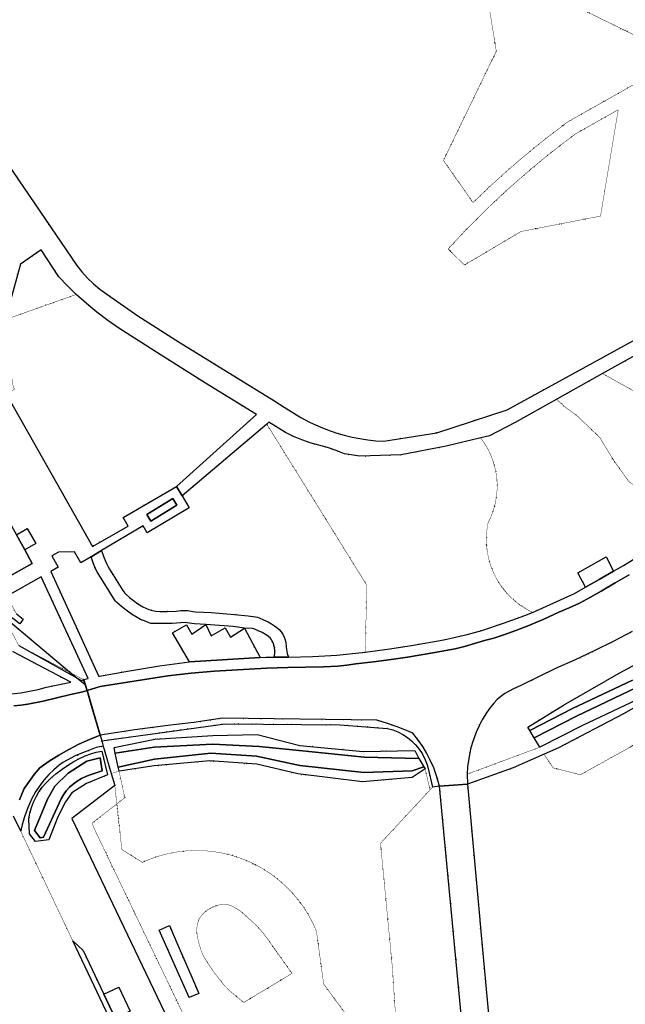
# Model space of a CAD drawing. Header units: millimetres. Extents: x 0 to 1134213, y -536989 to 313336.
# Tile 60 of 86: x 544705 to 619881, y -261346 to -139194. Entities that reach past the tile are written whole.
import ezdxf

# ---------------------------------------------------------------- set-up
doc = ezdxf.new("R2010")
doc.units = ezdxf.units.MM
doc.linetypes.add('DOT', pattern=[6.35, 0, -6.35])
for name, color, linetype in [('ondersteunendwaterdeel_oever_slootkant', 7, 'Continuous'), ('panden', 7, 'Continuous'), ('scheiding_muur', 7, 'Continuous'), ('terreindeelbegroeid', 7, 'DOT'), ('waterdeel', 4, 'Continuous'), ('wegdeel_opstelplaats', 7, 'Continuous'), ('wegdeel_parkeervlak', 7, 'Continuous'), ('wegdeel_rijbaan', 7, 'Continuous'), ('wegdeel_voetpad', 7, 'Continuous')]:
    doc.layers.add(name, color=color, linetype=linetype)
for name, color, linetype, true_color in [('plustopo_luifel', 7, 'Continuous', 0x8a193f), ('scheiding_doorgang', 7, 'Continuous', 0x8a193f), ('scheiding_hek', 7, 'Continuous', 0x8a193f)]:
    doc.layers.add(name, color=color, linetype=linetype, true_color=true_color)

msp = doc.modelspace()

# ---------------------------------------------------------------- linework, layer by layer
at = {"layer": 'ondersteunendwaterdeel_oever_slootkant'}
for points in [[(620783.7, -221150.6, 0), (613313.7, -224664.6, 0), (608032.7, -227361.6, 0), (607759.7, -226966.6, 0), (612200.7, -224222.6, 0), (619130.7, -220251.6, 0), (623513.7, -217922.6, 0)], [(622023.7, -223241.6, 0), (614552.7, -226755.6, 0), (609271.7, -229452.6, 0), (608556.7, -228281.6, 0), (613837.7, -225584.6, 0), (621286.7, -222033.6, 0)]]:
    msp.add_polyline3d(points, dxfattribs=at)
for points in [[(594239.7, -230850.6, 0), (587468.7, -230669.6, 0), (579390.7, -229867.6, 0), (574437.7, -229351.6, 0), (568686.7, -229071.6, 0), (561395.7, -229447.6, 0), (556560.7, -230180.6, 0), (556415.7, -229502.6, 0), (561487.7, -228466.6, 0), (568700.7, -228006.6, 0), (574192.7, -227878.6, 0), (579489.7, -229221.6, 0), (587353.7, -229993.6, 0), (593756.7, -229873.6, 0)], [(555593.7, -232873.6, 0), (553004.7, -233956.6, 0), (551191.7, -235101.6, 0), (550403.7, -236240.6, 0), (549436.7, -238077.6, 0), (548325.7, -240926.6, 0), (546668.7, -241139.6, 0), (545904.7, -240195.6, 0), (545836.7, -238346.6, 0), (545971.7, -237639.6, 0), (546166.7, -236947.6, 0), (546420.7, -236274.6, 0), (546730.7, -235625.6, 0), (547095.7, -235005.6, 0), (547511.7, -234418.6, 0), (547975.7, -233869.6, 0), (548485.7, -233361.6, 0), (549207.7, -232739.6, 0), (549963.7, -232160.6, 0), (550751.7, -231625.6, 0), (551429.7, -231218.6, 0), (552128.7, -230847.6, 0), (552845.7, -230512.6, 0), (553518.7, -230259.6, 0), (554212.7, -230074.6, 0), (554921.7, -229958.6, 0)], [(554712.7, -230769.6, 0), (553028.7, -231173.6, 0), (550703.7, -232679.6, 0), (549082.7, -234289.6, 0), (548150.7, -235891.6, 0), (546542.7, -239762.6, 0), (547251.7, -240674.6, 0), (547676.7, -240624.6, 0), (549834.7, -235869.6, 0), (550138.7, -235349.6, 0), (550494.7, -234864.6, 0), (550898.7, -234418.6, 0), (551347.7, -234016.6, 0), (551834.7, -233663.6, 0), (552394.7, -233336.6, 0), (552980.7, -233060.6, 0), (553589.7, -232837.6, 0), (554963.7, -232394.6, 0)], [(594869.7, -231879.6, 0), (595031.7, -232122.6, 0), (593419.7, -233200.6, 0), (587273.7, -233741.6, 0), (579242.7, -232769.6, 0), (574160.7, -231561.6, 0), (568291.7, -231157.6, 0), (561394.7, -231764.6, 0), (557042.7, -232436.6, 0), (556933.7, -231928.6, 0), (561425.7, -230934.6, 0), (568437.7, -230191.6, 0), (574081.7, -230579.6, 0), (579468.7, -231734.6, 0), (587427.7, -232579.6, 0), (593408.7, -232397.6, 0)]]:
    msp.add_polyline3d(points, close=True, dxfattribs=at)
at = {"layer": 'panden'}
for points in [[(544289.7, -203096.6, 0), (545323.7, -204947.6, 0), (546274.7, -206652.6, 0), (539968.7, -210173.6, 0), (537671.7, -211455.6, 0), (528382.7, -194808.6, 0), (528602.7, -194685.6, 0), (536985.7, -190006.6, 0)], [(564231.7, -199414.6, 0), (560994.7, -201404.6, 0), (560496.7, -200595.6, 0), (563733.7, -198604.6, 0)]]:
    msp.add_polyline3d(points, close=True, dxfattribs=at)
at = {"layer": 'plustopo_luifel'}
msp.add_polyline3d([(544289.7, -203096.6, 0), (545651.7, -202322.6, 0), (546693.7, -204168.6, 0), (545323.7, -204947.6, 0)], dxfattribs=at)
at = {"layer": 'scheiding_doorgang'}
for p, q in [((552821.7, -221677.6), (553067.7, -222406.6)), ((553067.7, -222406.6), (554679.7, -227944.6)), ((554679.7, -227944.6), (554887.7, -228662.6)), ((554887.7, -228662.6), (555079.7, -229321.6)), ((555079.7, -229321.6), (555198.7, -229730.6)), ((600271.7, -234040.6), (596814.7, -234284.6))]:
    msp.add_line(p, q, dxfattribs=at)
at = {"layer": 'scheiding_hek'}
for p, q in [((551153.7, -220285.6), (552821.7, -221677.6)), ((555198.7, -229730.6), (556073.7, -232709.6)), ((556073.7, -232709.6), (556509.7, -234194.6)), ((596814.7, -234284.6), (595955.7, -234409.6))]:
    msp.add_line(p, q, dxfattribs=at)
for points in [[(542525.7, -212585.6, 0), (543071.7, -213541.6, 0), (551153.7, -220285.6, 0)], [(625501.7, -221982.6, 0), (619658.7, -225307.6, 0), (611573.7, -229546.6, 0), (609800.7, -230321.6, 0)], [(554887.7, -228662.6, 0), (570213.7, -226535.6, 0), (584441.7, -226675.6, 0), (590359.7, -227124.6, 0), (591016.7, -227306.6, 0), (591651.7, -227553.6, 0), (592257.7, -227865.6, 0), (592829.7, -228237.6, 0), (593359.7, -228665.6, 0), (593843.7, -229146.6, 0), (594275.7, -229673.6, 0), (594651.7, -230242.6, 0), (595034.7, -230997.6, 0), (595272.7, -231646.6, 0), (595392.7, -232084.6, 0), (595955.7, -234409.6, 0)], [(609800.7, -230321.6, 0), (605971.7, -231994.6, 0), (600271.7, -234040.6, 0)], [(556509.7, -234194.6, 0), (551197.7, -238274.6, 0), (579231.7, -296899.6, 0)]]:
    msp.add_polyline3d(points, dxfattribs=at)
at = {"layer": 'scheiding_muur'}
msp.add_polyline3d([(564348.7, -254015.6, 0), (565937.7, -257690.6, 0), (566938.7, -260003.6, 0), (565724.7, -260521.6, 0), (562031.7, -252165.6, 0), (563291.7, -251572.6, 0)], close=True, dxfattribs=at)
at = {"layer": 'terreindeelbegroeid'}
for points in [[(625326.7, -144764.6, 0), (612752.7, -151861.6, 0), (610780.7, -153347.6, 0), (608840.7, -154875.6, 0), (606979.7, -156414.6, 0), (605152.7, -157993.6, 0), (603041.7, -159908.6, 0), (600978.7, -161876.6, 0), (597307.7, -156660.6, 0), (603866.7, -143100.6, 0), (601899.7, -131026.6, 0), (608651.7, -129595.6, 0), (613115.7, -137241.6, 0), (624151.7, -142641.6, 0)], [(608651.7, -129595.6, 0), (601899.7, -131026.6, 0), (603866.7, -143100.6, 0), (597307.7, -156660.6, 0), (600978.7, -161876.6, 0), (603041.7, -159908.6, 0), (605152.7, -157993.6, 0), (606979.7, -156414.6, 0), (608840.7, -154875.6, 0), (610780.7, -153347.6, 0), (612752.7, -151861.6, 0), (625326.7, -144764.6, 0), (624151.7, -142641.6, 0), (613115.7, -137241.6, 0)], [(597884.7, -167635.6, 0), (599909.7, -165472.6, 0), (601992.7, -163364.6, 0), (603412.7, -161991.6, 0), (604857.7, -160643.6, 0), (606326.7, -159322.6, 0), (608124.7, -157768.6, 0), (609955.7, -156254.6, 0), (611819.7, -154780.6, 0), (613714.7, -153346.6, 0), (619004.7, -150362.6, 0), (616803.7, -163558.6, 0), (606929.7, -165472.6, 0), (599912.7, -169629.6, 0)], [(616803.7, -163558.6, 0), (619004.7, -150362.6, 0), (613714.7, -153346.6, 0), (611819.7, -154780.6, 0), (609955.7, -156254.6, 0), (608124.7, -157768.6, 0), (606326.7, -159322.6, 0), (604857.7, -160643.6, 0), (603412.7, -161991.6, 0), (601992.7, -163364.6, 0), (599909.7, -165472.6, 0), (597884.7, -167635.6, 0), (599912.7, -169629.6, 0), (606929.7, -165472.6, 0)], [(551728.7, -173277.6, 0), (542913.7, -176410.6, 0), (544804.7, -169535.6, 0), (547351.7, -167741.6, 0), (549573.7, -171102.6, 0), (550630.7, -172210.6, 0)], [(564170.7, -197090.6, 0), (557540.7, -200945.6, 0), (558176.7, -202030.6, 0), (553742.7, -204535.6, 0), (543041.7, -185626.6, 0), (544074.7, -185038.6, 0), (543925.7, -184773.6, 0), (543816.7, -184229.6, 0), (543674.7, -183255.6, 0), (542913.7, -176410.6, 0), (551728.7, -173277.6, 0), (552987.7, -174409.6, 0), (554292.7, -175488.6, 0), (555640.7, -176512.6, 0), (557030.7, -177479.6, 0), (561831.7, -180514.6, 0), (567750.7, -184298.6, 0), (574090.7, -188178.6, 0)], [(651828.7, -174097.6, 0), (651005.7, -175704.6, 0), (647955.7, -180931.6, 0), (649393.7, -183076.6, 0), (647503.7, -185685.6, 0), (644513.7, -188533.6, 0), (641271.7, -191408.6, 0), (637398.7, -194447.6, 0), (617061.7, -183098.6, 0), (629427.7, -176207.6, 0), (630212.7, -175794.6, 0), (631020.7, -175429.6, 0), (631849.7, -175113.6, 0), (632695.7, -174848.6, 0), (634195.7, -174465.6, 0), (635711.7, -174152.6, 0), (637240.7, -173908.6, 0), (638778.7, -173735.6, 0), (640323.7, -173633.6, 0), (641870.7, -173601.6, 0), (643418.7, -173641.6, 0)], [(637398.7, -194447.6, 0), (635271.7, -196116.6, 0), (630982.7, -199420.6, 0), (628265.7, -201363.6, 0), (627994.7, -201549.6, 0), (625703.7, -199789.6, 0), (624389.7, -199035.6, 0), (621913.7, -197673.6, 0), (620304.7, -196472.6, 0), (618460.7, -193906.6, 0), (616717.7, -191041.6, 0), (613944.7, -188377.6, 0), (612217.7, -187100.6, 0), (611364.7, -186272.6, 0), (617061.7, -183098.6, 0)], [(601925.7, -191077.6, 0), (602422.7, -191779.6, 0), (602855.7, -192522.6, 0), (603221.7, -193300.6, 0), (603518.7, -194108.6, 0), (603741.7, -194938.6, 0), (603891.7, -195785.6, 0), (603966.7, -196642.6, 0), (603965.7, -197502.6, 0), (603888.7, -198359.6, 0), (603736.7, -199205.6, 0), (603510.7, -200035.6, 0), (603211.7, -200842.6, 0), (602843.7, -201619.6, 0), (602699.7, -202498.6, 0), (602633.7, -203386.6, 0), (602647.7, -204276.6, 0), (602740.7, -205162.6, 0), (602911.7, -206036.6, 0), (603160.7, -206891.6, 0), (603483.7, -207721.6, 0), (603879.7, -208519.6, 0), (604344.7, -209278.6, 0), (604875.7, -209993.6, 0), (605467.7, -210658.6, 0), (606116.7, -211268.6, 0), (606817.7, -211817.6, 0), (607564.7, -212302.6, 0), (608351.7, -212719.6, 0), (607418.7, -213103.6, 0), (604746.7, -214070.6, 0), (602056.7, -214986.6, 0), (600242.7, -215457.6, 0), (597334.7, -216145.6, 0), (593597.7, -216790.6, 0), (590646.7, -217253.6, 0), (587594.7, -217644.6, 0), (587797.7, -209361.6, 0), (575372.7, -189361.6, 0), (575645.7, -189130.6, 0), (577705.7, -190390.6, 0), (578689.7, -190898.6, 0), (579707.7, -191335.6, 0), (580753.7, -191700.6, 0), (582907.7, -192282.6, 0), (583976.7, -192630.6, 0), (585025.7, -193034.6, 0), (586932.7, -193359.6, 0), (592041.7, -193174.6, 0), (597634.7, -192116.6, 0)], [(587594.7, -217644.6, 0), (584089.7, -218047.6, 0), (581076.7, -218203.6, 0), (578060.7, -218281.6, 0), (577919.7, -217808.6, 0), (577828.7, -217333.6, 0), (577733.7, -216491.6, 0), (577662.7, -216133.6, 0), (577547.7, -215778.6, 0), (577384.7, -215443.6, 0), (577167.7, -215125.6, 0), (576908.7, -214840.6, 0), (576639.7, -214604.6, 0), (576352.7, -214390.6, 0), (575949.7, -214137.6, 0), (575532.7, -213908.6, 0), (574982.7, -213644.6, 0), (574423.7, -213401.6, 0), (574206.7, -213325.6, 0), (573983.7, -213272.6, 0), (573057.7, -213135.6, 0), (571352.7, -212965.6, 0), (568527.7, -212743.6, 0), (566541.7, -212651.6, 0), (566194.7, -212616.6, 0), (565566.7, -212508.6, 0), (565279.7, -212485.6, 0), (564691.7, -212507.6, 0), (564143.7, -212556.6, 0), (563011.7, -212599.6, 0), (562087.7, -212599.6, 0), (561543.7, -212565.6, 0), (561036.7, -212452.6, 0), (560733.7, -212359.6, 0), (560346.7, -212207.6, 0), (559977.7, -212016.6, 0), (559388.7, -211649.6, 0), (558823.7, -211245.6, 0), (558338.7, -210861.6, 0), (557870.7, -210458.6, 0), (557738.7, -210324.6, 0), (557510.7, -209999.6, 0), (555844.7, -207346.6, 0), (555651.7, -207009.6, 0), (555486.7, -206657.6, 0), (555170.7, -205872.6, 0), (554876.7, -205029.6, 0), (560036.7, -201991.6, 0), (560528.7, -202858.6, 0), (565740.7, -199742.6, 0), (564869.7, -198271.6, 0), (575372.7, -189361.6, 0), (587797.7, -209361.6, 0)], [(553564.7, -205824.6, 0), (553841.7, -206595.6, 0), (554134.7, -207319.6, 0), (554308.7, -207687.6, 0), (554510.7, -208041.6, 0), (556329.7, -210939.6, 0), (556613.7, -211343.6, 0), (556777.7, -211509.6, 0), (557346.7, -211999.6, 0), (557936.7, -212464.6, 0), (558589.7, -212930.6, 0), (559270.7, -213354.6, 0), (559714.7, -213586.6, 0), (560179.7, -213773.6, 0), (560567.7, -213950.6, 0), (560965.7, -214104.6, 0), (561273.7, -214108.6, 0), (561581.7, -214084.6, 0), (562459.7, -214105.6, 0), (563630.7, -214084.6, 0), (564160.7, -214057.6, 0), (564688.7, -214010.6, 0), (565225.7, -213991.6, 0), (565493.7, -214012.6, 0), (566082.7, -214113.6, 0), (566409.7, -214146.6, 0), (567816.7, -214206.6, 0), (571206.7, -214458.6, 0), (572603.7, -214666.6, 0), (573604.7, -214738.6, 0), (573975.7, -214848.6, 0), (574819.7, -215237.6, 0), (575433.7, -215600.6, 0), (575784.7, -215891.6, 0), (575912.7, -216037.6, 0), (576021.7, -216198.6, 0), (576132.7, -216413.6, 0), (576221.7, -216638.6, 0), (576322.7, -217064.6, 0), (576356.7, -217436.6, 0), (576369.7, -217809.6, 0), (576283.7, -218291.6, 0), (575277.7, -218285.6, 0), (574547.7, -218328.6, 0), (572601.7, -214676.6, 0), (570852.7, -215809.6, 0), (570202.7, -214645.6, 0), (568456.7, -215619.6, 0), (567814.7, -214216.6, 0), (566059.7, -215430.6, 0), (565410.7, -214265.6, 0), (563663.7, -215240.6, 0), (565781.7, -218843.6, 0), (562044.7, -219369.6, 0), (558318.7, -219971.6, 0), (554605.7, -220649.6, 0), (554530.7, -220663.6, 0), (548552.7, -207644.6, 0), (549497.7, -207107.6, 0), (548688.7, -205720.6, 0), (549525.7, -205245.6, 0), (551512.7, -205204.6, 0), (552312.7, -206583.6, 0)], [(552610.7, -221051.6, 0), (551153.7, -220285.6, 0), (543071.7, -213541.6, 0), (542525.7, -212585.6, 0), (542860.7, -212398.6, 0), (543161.7, -212944.6, 0), (544708.7, -214131.6, 0), (545137.7, -213557.6, 0), (544317.7, -212909.6, 0), (543199.7, -210880.6, 0), (543100.7, -210703.6, 0), (547389.7, -208306.6, 0), (553216.7, -220932.6, 0)], [(537415.7, -221976.6, 0), (534366.7, -215842.6, 0), (540563.7, -212347.6, 0), (543362.7, -217318.6, 0), (543875.7, -217614.6, 0), (551050.7, -221385.6, 0), (548050.7, -222001.6, 0), (546988.7, -222282.6, 0), (545913.7, -222510.6, 0), (544828.7, -222685.6, 0), (543648.7, -222813.6, 0), (542464.7, -222878.6, 0), (541277.7, -222879.6, 0), (540092.7, -222816.6, 0), (539178.7, -222609.6, 0), (538284.7, -222328.6, 0)], [(551153.7, -220285.6, 0), (544596.7, -216838.6, 0), (544580.7, -216830.6, 0), (542394.7, -212658.6, 0), (542525.7, -212585.6, 0), (543071.7, -213541.6, 0)], [(625991.7, -222537.6, 0), (626561.7, -223181.6, 0), (627110.7, -224157.6, 0), (626579.7, -224399.6, 0), (626897.7, -224914.6, 0), (626853.7, -224938.6, 0), (627273.7, -225680.6, 0), (614297.7, -232869.6, 0), (610923.7, -232013.6, 0), (609800.7, -230321.6, 0), (611573.7, -229546.6, 0), (619658.7, -225307.6, 0), (625501.7, -221982.6, 0)], [(596814.7, -234284.6, 0), (595955.7, -234409.6, 0), (595392.7, -232084.6, 0), (595272.7, -231646.6, 0), (595034.7, -230997.6, 0), (594651.7, -230242.6, 0), (594275.7, -229673.6, 0), (593843.7, -229146.6, 0), (593359.7, -228665.6, 0), (592829.7, -228237.6, 0), (592257.7, -227865.6, 0), (591651.7, -227553.6, 0), (591016.7, -227306.6, 0), (590359.7, -227124.6, 0), (584441.7, -226675.6, 0), (570213.7, -226535.6, 0), (554887.7, -228662.6, 0), (554683.7, -227943.6, 0), (559001.7, -227298.6, 0), (563081.7, -226767.6, 0), (566314.7, -226377.6, 0), (569879.7, -225856.6, 0), (589028.7, -226076.6, 0), (590374.7, -226494.6, 0), (591702.7, -226964.6, 0), (593010.7, -227486.6, 0), (593518.7, -227705.6, 0), (594226.7, -228621.6, 0), (594736.7, -229374.6, 0), (595202.7, -230154.6, 0), (595625.7, -230959.6, 0), (596094.7, -232022.6, 0), (596449.7, -232996.6, 0)], [(595955.7, -234409.6, 0), (595644.7, -234744.6, 0), (595031.7, -232122.6, 0), (594869.7, -231879.6, 0), (594239.7, -230850.6, 0), (593756.7, -229873.6, 0), (587353.7, -229993.6, 0), (579489.7, -229221.6, 0), (574192.7, -227878.6, 0), (568700.7, -228006.6, 0), (561487.7, -228466.6, 0), (556415.7, -229502.6, 0), (556560.7, -230180.6, 0), (556933.7, -231928.6, 0), (557042.7, -232436.6, 0), (556073.7, -232709.6, 0), (555079.7, -229321.6, 0), (554887.7, -228662.6, 0), (570213.7, -226535.6, 0), (584441.7, -226675.6, 0), (590359.7, -227124.6, 0), (591016.7, -227306.6, 0), (591651.7, -227553.6, 0), (592257.7, -227865.6, 0), (592829.7, -228237.6, 0), (593359.7, -228665.6, 0), (593843.7, -229146.6, 0), (594275.7, -229673.6, 0), (594651.7, -230242.6, 0), (595034.7, -230997.6, 0), (595272.7, -231646.6, 0), (595392.7, -232084.6, 0)], [(555593.7, -232873.6, 0), (554921.7, -229958.6, 0), (554212.7, -230074.6, 0), (553518.7, -230259.6, 0), (552845.7, -230512.6, 0), (552128.7, -230847.6, 0), (551429.7, -231218.6, 0), (550751.7, -231625.6, 0), (549963.7, -232160.6, 0), (549207.7, -232739.6, 0), (548485.7, -233361.6, 0), (547975.7, -233869.6, 0), (547511.7, -234418.6, 0), (547095.7, -235005.6, 0), (546730.7, -235625.6, 0), (546420.7, -236274.6, 0), (546166.7, -236947.6, 0), (545971.7, -237639.6, 0), (545836.7, -238346.6, 0), (545904.7, -240195.6, 0), (546668.7, -241139.6, 0), (548325.7, -240926.6, 0), (549436.7, -238077.6, 0), (550403.7, -236240.6, 0), (551191.7, -235101.6, 0), (553004.7, -233956.6, 0)], [(556761.7, -236487.6, 0), (556509.7, -234194.6, 0), (556073.7, -232709.6, 0), (557042.7, -232436.6, 0), (557748.7, -235723.6, 0)], [(556761.7, -236487.6, 0), (553700.7, -238856.6, 0), (553883.7, -239404.6, 0), (572057.7, -277261.6, 0), (581974.7, -298931.6, 0), (579232.7, -296899.6, 0), (551197.7, -238274.6, 0), (556509.7, -234194.6, 0)], [(570153.7, -248925.6, 0), (570592.7, -249000.6, 0), (571013.7, -249144.6, 0), (571551.7, -249418.6, 0), (572053.7, -249753.6, 0), (572585.7, -250192.6, 0), (573924.7, -251425.6, 0), (574449.7, -251962.6, 0), (574938.7, -252532.6, 0), (575551.7, -253339.6, 0), (576125.7, -254174.6, 0), (578510.7, -257506.6, 0), (572521.7, -261124.6, 0), (570985.7, -259854.6, 0), (570476.7, -259400.6, 0), (570224.7, -259149.6, 0), (569139.7, -257783.6, 0), (568621.7, -257090.6, 0), (567964.7, -256092.6, 0), (567674.7, -255624.6, 0), (567430.7, -255174.6, 0), (567238.7, -254699.6, 0), (566980.7, -253867.6, 0), (566777.7, -253019.6, 0), (566708.7, -252563.6, 0), (566691.7, -252103.6, 0), (566724.7, -251643.6, 0), (566796.7, -251277.6, 0), (566918.7, -250924.6, 0), (567088.7, -250591.6, 0), (567273.7, -250320.6, 0), (567489.7, -250072.6, 0), (567732.7, -249851.6, 0), (568056.7, -249616.6, 0), (568400.7, -249412.6, 0), (568763.7, -249243.6, 0), (569206.7, -249083.6, 0), (569660.7, -248959.6, 0), (569905.7, -248923.6, 0)], [(570153.7, -248925.6, 0), (569905.7, -248923.6, 0), (569660.7, -248959.6, 0), (569206.7, -249083.6, 0), (568763.7, -249243.6, 0), (568400.7, -249412.6, 0), (568056.7, -249616.6, 0), (567732.7, -249851.6, 0), (567489.7, -250072.6, 0), (567273.7, -250320.6, 0), (567088.7, -250591.6, 0), (566918.7, -250924.6, 0), (566796.7, -251277.6, 0), (566724.7, -251643.6, 0), (566691.7, -252103.6, 0), (566708.7, -252563.6, 0), (566777.7, -253019.6, 0), (566980.7, -253867.6, 0), (567238.7, -254699.6, 0), (567430.7, -255174.6, 0), (567674.7, -255624.6, 0), (567964.7, -256092.6, 0), (568621.7, -257090.6, 0), (569139.7, -257783.6, 0), (570224.7, -259149.6, 0), (570476.7, -259400.6, 0), (570985.7, -259854.6, 0), (572521.7, -261124.6, 0), (578510.7, -257506.6, 0), (576125.7, -254174.6, 0), (575551.7, -253339.6, 0), (574938.7, -252532.6, 0), (574449.7, -251962.6, 0), (573924.7, -251425.6, 0), (572585.7, -250192.6, 0), (572053.7, -249753.6, 0), (571551.7, -249418.6, 0), (571013.7, -249144.6, 0), (570592.7, -249000.6, 0)], [(564348.7, -254015.6, 0), (563291.7, -251572.6, 0), (562031.7, -252165.6, 0), (565724.7, -260521.6, 0), (566938.7, -260003.6, 0), (565937.7, -257690.6, 0)]]:
    msp.add_polyline3d(points, close=True, dxfattribs=at)
for points in [[(627946.7, -175162.6, 0), (605217.7, -187582.6, 0), (596492.7, -190447.6, 0), (589903.7, -191494.6, 0), (588904.7, -191421.6, 0), (587908.7, -191310.6, 0), (586917.7, -191162.6, 0), (585954.7, -190983.6, 0), (585001.7, -190757.6, 0), (584060.7, -190485.6, 0), (582907.7, -190092.6, 0), (581779.7, -189634.6, 0), (580678.7, -189113.6, 0), (579609.7, -188530.6, 0), (577532.7, -187243.6, 0), (576247.7, -186450.6, 0), (564499.7, -179194.6, 0), (559390.7, -175951.6, 0), (555508.7, -173265.6, 0), (554654.7, -172643.6, 0), (553864.7, -171978.6, 0), (553122.7, -171258.6, 0), (552433.7, -170489.6, 0), (551798.7, -169674.6, 0), (541260.7, -154273.6, 0)], [(622592.7, -205096.6, 0), (619649.7, -206902.6, 0), (618415.7, -207616.6, 0), (617483.7, -205844.6, 0), (614006.7, -207826.6, 0), (614938.7, -209597.6, 0), (613563.7, -210369.6, 0), (611840.7, -211185.6, 0), (610103.7, -211968.6, 0), (608351.7, -212719.6, 0), (607564.7, -212302.6, 0), (606817.7, -211817.6, 0), (606116.7, -211268.6, 0), (605467.7, -210658.6, 0), (604875.7, -209993.6, 0), (604344.7, -209278.6, 0), (603879.7, -208519.6, 0), (603483.7, -207721.6, 0), (603160.7, -206891.6, 0), (602911.7, -206036.6, 0), (602740.7, -205162.6, 0), (602647.7, -204276.6, 0), (602633.7, -203386.6, 0), (602699.7, -202498.6, 0), (602843.7, -201619.6, 0), (603211.7, -200842.6, 0), (603510.7, -200035.6, 0), (603736.7, -199205.6, 0), (603888.7, -198359.6, 0), (603965.7, -197502.6, 0), (603966.7, -196642.6, 0), (603891.7, -195785.6, 0), (603741.7, -194938.6, 0), (603518.7, -194108.6, 0), (603221.7, -193300.6, 0), (602855.7, -192522.6, 0), (602422.7, -191779.6, 0), (601925.7, -191077.6, 0), (603037.7, -190808.6, 0), (606187.7, -189157.6, 0), (611364.7, -186272.6, 0), (612217.7, -187100.6, 0), (613944.7, -188377.6, 0), (616717.7, -191041.6, 0), (618460.7, -193906.6, 0), (620304.7, -196472.6, 0)], [(623513.7, -217922.6, 0), (619130.7, -220251.6, 0), (612200.7, -224222.6, 0), (607759.7, -226966.6, 0), (608032.7, -227361.6, 0), (608556.7, -228281.6, 0), (609271.7, -229452.6, 0), (600256.7, -232788.6, 0), (600309.7, -231901.6, 0), (600445.7, -230834.6, 0), (600676.7, -229707.6, 0), (600874.7, -228981.6, 0), (601109.7, -228266.6, 0), (601380.7, -227564.6, 0), (601718.7, -226790.6, 0), (602107.7, -226040.6, 0), (602547.7, -225319.6, 0), (603035.7, -224629.6, 0), (603569.7, -223974.6, 0), (603985.7, -223538.6, 0), (604439.7, -223141.6, 0), (604927.7, -222786.6, 0), (605444.7, -222477.6, 0), (605987.7, -222215.6, 0), (606901.7, -221806.6, 0), (611222.7, -219687.6, 0), (613636.7, -218625.6, 0), (616024.7, -217507.6, 0), (618386.7, -216334.6, 0), (620719.7, -215107.6, 0)], [(625501.7, -221982.6, 0), (619658.7, -225307.6, 0), (611573.7, -229546.6, 0), (609800.7, -230321.6, 0), (605971.7, -231994.6, 0), (600271.7, -234040.6, 0), (600256.7, -232788.6, 0), (609271.7, -229452.6, 0), (614552.7, -226755.6, 0), (622023.7, -223241.6, 0)], [(603796.7, -272422.6, 0), (601948.7, -252305.6, 0), (601775.7, -250413.6, 0), (600271.7, -234040.6, 0), (605971.7, -231994.6, 0), (609800.7, -230321.6, 0), (610923.7, -232013.6, 0), (614297.7, -232869.6, 0), (627273.7, -225680.6, 0), (642687.7, -252912.6, 0), (647256.7, -261195.6, 0), (647258.7, -261198.6, 0), (639012.7, -265903.6, 0)], [(558423.8, -262193.5, 0), (557023.8, -259205.5, 0), (555130.7, -260092.3, 0), (552577.7, -254671.6, 0), (551292.7, -253470.6, 0), (544828.7, -239857.6, 0), (544873.7, -239620.6, 0), (545090.7, -238763.6, 0), (545333.7, -237973.6, 0), (545613.7, -237195.6, 0), (545903.7, -236490.6, 0), (546230.7, -235801.6, 0), (546680.7, -234981.6, 0), (547191.7, -234197.6, 0), (547723.7, -233503.6, 0), (548309.7, -232855.6, 0), (548943.7, -232247.6, 0), (549613.7, -231677.6, 0), (550081.7, -231338.6, 0), (550578.7, -231043.6, 0), (551594.7, -230537.6, 0), (552522.7, -230133.6, 0), (553351.7, -229809.6, 0), (554188.7, -229504.6, 0), (554632.7, -229390.6, 0), (555079.7, -229321.6, 0), (555198.7, -229730.6, 0), (556073.7, -232709.6, 0), (556509.7, -234194.6, 0), (551197.7, -238274.6, 0), (579231.7, -296899.6, 0)], [(586234.7, -263975.6, 0), (582441.7, -258840.6, 0), (581539.7, -252266.6, 0), (581077.7, -251236.6, 0), (580543.7, -250242.6, 0), (579941.7, -249287.6, 0), (579273.7, -248376.6, 0), (578543.7, -247515.6, 0), (577755.7, -246708.6, 0), (576911.7, -245957.6, 0), (576017.7, -245268.6, 0), (575077.7, -244643.6, 0), (574096.7, -244086.6, 0), (573077.7, -243598.6, 0), (572027.7, -243184.6, 0), (570951.7, -242844.6, 0), (569853.7, -242581.6, 0), (568740.7, -242395.6, 0), (567616.7, -242288.6, 0), (566487.7, -242261.6, 0), (565360.7, -242312.6, 0), (564239.7, -242443.6, 0), (563129.7, -242651.6, 0), (562037.7, -242938.6, 0), (560968.7, -243300.6, 0), (559927.7, -243736.6, 0), (557384.7, -242145.6, 0), (556761.7, -236487.6, 0), (557748.7, -235723.6, 0), (557042.7, -232436.6, 0), (561394.7, -231764.6, 0), (568291.7, -231157.6, 0), (574160.7, -231561.6, 0), (579242.7, -232769.6, 0), (587273.7, -233741.6, 0), (593419.7, -233200.6, 0), (595031.7, -232122.6, 0), (595644.7, -234744.6, 0), (589491.7, -241369.6, 0), (590944.7, -256546.6, 0), (591604.7, -266370.6, 0)], [(591604.7, -266370.6, 0), (590944.7, -256546.6, 0), (589491.7, -241369.6, 0), (595644.7, -234744.6, 0), (595955.7, -234409.6, 0), (596814.7, -234284.6, 0), (599722.7, -264782.6, 0)], [(572057.7, -277261.6, 0), (553883.7, -239404.6, 0), (553700.7, -238856.6, 0), (556761.7, -236487.6, 0), (557384.7, -242145.6, 0), (559927.7, -243736.6, 0), (560968.7, -243300.6, 0), (562037.7, -242938.6, 0), (563129.7, -242651.6, 0), (564239.7, -242443.6, 0), (565360.7, -242312.6, 0), (566487.7, -242261.6, 0), (567616.7, -242288.6, 0), (568740.7, -242395.6, 0), (569853.7, -242581.6, 0), (570951.7, -242844.6, 0), (572027.7, -243184.6, 0), (573077.7, -243598.6, 0), (574096.7, -244086.6, 0), (575077.7, -244643.6, 0), (576017.7, -245268.6, 0), (576911.7, -245957.6, 0), (577755.7, -246708.6, 0), (578543.7, -247515.6, 0), (579273.7, -248376.6, 0), (579941.7, -249287.6, 0), (580543.7, -250242.6, 0), (581077.7, -251236.6, 0), (581539.7, -252266.6, 0), (582441.7, -258840.6, 0), (586234.7, -263975.6, 0)]]:
    msp.add_polyline3d(points, dxfattribs=at)
at = {"layer": 'waterdeel'}
msp.add_polyline3d([(621286.7, -222033.6, 0), (613837.7, -225584.6, 0), (608556.7, -228281.6, 0), (608032.7, -227361.6, 0), (613313.7, -224664.6, 0), (620783.7, -221150.6, 0)], dxfattribs=at)
for points in [[(594239.7, -230850.6, 0), (594869.7, -231879.6, 0), (593408.7, -232397.6, 0), (587427.7, -232579.6, 0), (579468.7, -231734.6, 0), (574081.7, -230579.6, 0), (568437.7, -230191.6, 0), (561425.7, -230934.6, 0), (556933.7, -231928.6, 0), (556560.7, -230180.6, 0), (561395.7, -229447.6, 0), (568686.7, -229071.6, 0), (574437.7, -229351.6, 0), (579390.7, -229867.6, 0), (587468.7, -230669.6, 0)], [(554712.7, -230769.6, 0), (554963.7, -232394.6, 0), (553589.7, -232837.6, 0), (552980.7, -233060.6, 0), (552394.7, -233336.6, 0), (551834.7, -233663.6, 0), (551347.7, -234016.6, 0), (550898.7, -234418.6, 0), (550494.7, -234864.6, 0), (550138.7, -235349.6, 0), (549834.7, -235869.6, 0), (547676.7, -240624.6, 0), (547251.7, -240674.6, 0), (546542.7, -239762.6, 0), (548150.7, -235891.6, 0), (549082.7, -234289.6, 0), (550703.7, -232679.6, 0), (553028.7, -231173.6, 0)]]:
    msp.add_polyline3d(points, close=True, dxfattribs=at)
at = {"layer": 'wegdeel_opstelplaats'}
for points in [[(618415.7, -207616.6, 0), (616617.7, -208655.6, 0), (614938.7, -209597.6, 0), (614006.7, -207826.6, 0), (617483.7, -205844.6, 0)], [(556536.8, -263077.9, 0), (555130.7, -260092.3, 0), (557023.8, -259205.5, 0), (558423.8, -262193.5, 0)]]:
    msp.add_polyline3d(points, close=True, dxfattribs=at)
at = {"layer": 'wegdeel_parkeervlak'}
msp.add_polyline3d([(574547.7, -218328.6, 0), (565781.7, -218843.6, 0), (563663.7, -215240.6, 0), (565410.7, -214265.6, 0), (566059.7, -215430.6, 0), (567814.7, -214216.6, 0), (568456.7, -215619.6, 0), (570202.7, -214645.6, 0), (570852.7, -215809.6, 0), (572601.7, -214676.6, 0)], close=True, dxfattribs=at)
at = {"layer": 'wegdeel_rijbaan'}
for points in [[(620719.7, -215107.6, 0), (618386.7, -216334.6, 0), (616024.7, -217507.6, 0), (613636.7, -218625.6, 0), (611222.7, -219687.6, 0), (606901.7, -221806.6, 0), (605987.7, -222215.6, 0), (605444.7, -222477.6, 0), (604927.7, -222786.6, 0), (604439.7, -223141.6, 0), (603985.7, -223538.6, 0), (603569.7, -223974.6, 0), (603035.7, -224629.6, 0), (602547.7, -225319.6, 0), (602107.7, -226040.6, 0), (601718.7, -226790.6, 0), (601380.7, -227564.6, 0), (601109.7, -228266.6, 0), (600874.7, -228981.6, 0), (600676.7, -229707.6, 0), (600445.7, -230834.6, 0), (600309.7, -231901.6, 0), (600256.7, -232788.6, 0), (600271.7, -234040.6, 0), (596814.7, -234284.6, 0), (596449.7, -232996.6, 0), (596094.7, -232022.6, 0), (595625.7, -230959.6, 0), (595202.7, -230154.6, 0), (594736.7, -229374.6, 0), (594226.7, -228621.6, 0), (593518.7, -227705.6, 0), (593010.7, -227486.6, 0), (591702.7, -226964.6, 0), (590374.7, -226494.6, 0), (589028.7, -226076.6, 0), (569879.7, -225856.6, 0), (566314.7, -226377.6, 0), (563081.7, -226767.6, 0), (559001.7, -227298.6, 0), (554683.7, -227943.6, 0), (553504.7, -223907.6, 0), (553067.7, -222406.6, 0), (554676.7, -221936.6, 0), (563086.7, -220610.6, 0), (565994.7, -220281.6, 0), (568907.7, -219996.6, 0), (575326.7, -219631.6, 0), (577998.7, -219542.6, 0), (582425.7, -219487.6, 0), (584175.7, -219392.6, 0), (585302.7, -219270.6, 0), (586426.7, -219120.6, 0), (588629.7, -218867.6, 0), (590829.7, -218587.6, 0), (592841.7, -218280.6, 0), (596220.7, -217720.6, 0), (597585.7, -217467.6, 0), (598758.7, -217224.6, 0), (599924.7, -216951.6, 0), (601174.7, -216600.6, 0), (602415.7, -216220.6, 0), (603561.7, -215902.6, 0), (604696.7, -215550.6, 0), (606306.7, -214968.6, 0), (607905.7, -214356.6, 0), (609776.7, -213549.6, 0), (611641.7, -212693.6, 0), (612923.7, -212148.6, 0), (614187.7, -211559.6, 0), (615546.7, -210829.6, 0), (616892.7, -210077.6, 0), (618624.7, -209077.6, 0), (620343.7, -208053.6, 0)], [(543968.7, -224330.6, 0), (544848.7, -224237.6, 0), (545723.7, -224102.6, 0), (547614.7, -223728.6, 0), (551014.7, -222908.6, 0), (552545.7, -222559.6, 0), (553067.7, -222406.6, 0), (554679.7, -227944.6, 0), (553359.7, -228479.6, 0), (552064.7, -229071.6, 0), (550797.7, -229720.6, 0), (549560.7, -230425.6, 0), (548355.7, -231184.6, 0), (547185.7, -231995.6, 0), (546515.7, -232838.6, 0), (545874.7, -233703.6, 0), (545261.7, -234589.6, 0), (544678.7, -235959.6, 0)], [(599722.7, -264782.6, 0), (596814.7, -234284.6, 0), (600271.7, -234040.6, 0), (601775.7, -250413.6, 0), (601948.7, -252305.6, 0), (603796.7, -272422.6, 0)]]:
    msp.add_polyline3d(points, dxfattribs=at)
at = {"layer": 'wegdeel_voetpad'}
for points in [[(541260.7, -154273.6, 0), (551798.7, -169674.6, 0), (552433.7, -170489.6, 0), (553122.7, -171258.6, 0), (553864.7, -171978.6, 0), (554654.7, -172643.6, 0), (555508.7, -173265.6, 0), (559390.7, -175951.6, 0), (564499.7, -179194.6, 0), (576247.7, -186450.6, 0), (577532.7, -187243.6, 0), (579609.7, -188530.6, 0), (580678.7, -189113.6, 0), (581779.7, -189634.6, 0), (582907.7, -190092.6, 0), (584060.7, -190485.6, 0), (585001.7, -190757.6, 0), (585954.7, -190983.6, 0), (586917.7, -191162.6, 0), (587908.7, -191310.6, 0), (588904.7, -191421.6, 0), (589903.7, -191494.6, 0), (596492.7, -190447.6, 0), (605217.7, -187582.6, 0), (627946.7, -175162.6, 0)], [(629427.7, -176207.6, 0), (617061.7, -183098.6, 0), (611364.7, -186272.6, 0), (606187.7, -189157.6, 0), (603037.7, -190808.6, 0), (601925.7, -191077.6, 0), (597634.7, -192116.6, 0), (592041.7, -193174.6, 0), (586932.7, -193359.6, 0), (585025.7, -193034.6, 0), (583976.7, -192630.6, 0), (582907.7, -192282.6, 0), (580753.7, -191700.6, 0), (579707.7, -191335.6, 0), (578689.7, -190898.6, 0), (577705.7, -190390.6, 0), (575645.7, -189130.6, 0), (575372.7, -189361.6, 0), (564869.7, -198271.6, 0), (564170.7, -197090.6, 0), (574090.7, -188178.6, 0), (567750.7, -184298.6, 0), (561831.7, -180514.6, 0), (557030.7, -177479.6, 0), (555640.7, -176512.6, 0), (554292.7, -175488.6, 0), (552987.7, -174409.6, 0), (551728.7, -173277.6, 0), (550630.7, -172210.6, 0), (549573.7, -171102.6, 0), (547351.7, -167741.6, 0), (544804.7, -169535.6, 0), (542913.7, -176410.6, 0)], [(543041.7, -185626.6, 0), (553742.7, -204535.6, 0), (558176.7, -202030.6, 0), (557540.7, -200945.6, 0), (564170.7, -197090.6, 0), (564869.7, -198271.6, 0), (565740.7, -199742.6, 0), (560528.7, -202858.6, 0), (560036.7, -201991.6, 0), (554876.7, -205029.6, 0), (553564.7, -205824.6, 0), (552312.7, -206583.6, 0), (551512.7, -205204.6, 0), (549525.7, -205245.6, 0), (548688.7, -205720.6, 0), (549497.7, -207107.6, 0), (548552.7, -207644.6, 0), (554530.7, -220663.6, 0), (554605.7, -220649.6, 0), (558318.7, -219971.6, 0), (562044.7, -219369.6, 0), (565781.7, -218843.6, 0), (574547.7, -218328.6, 0), (575277.7, -218285.6, 0), (576283.7, -218291.6, 0), (578060.7, -218281.6, 0), (581076.7, -218203.6, 0), (584089.7, -218047.6, 0), (587594.7, -217644.6, 0), (590646.7, -217253.6, 0), (593597.7, -216790.6, 0), (597334.7, -216145.6, 0), (600242.7, -215457.6, 0), (602056.7, -214986.6, 0), (604746.7, -214070.6, 0), (607418.7, -213103.6, 0), (608351.7, -212719.6, 0), (610103.7, -211968.6, 0), (611840.7, -211185.6, 0), (613563.7, -210369.6, 0), (614938.7, -209597.6, 0), (616617.7, -208655.6, 0), (618415.7, -207616.6, 0), (619649.7, -206902.6, 0), (622592.7, -205096.6, 0)], [(539968.7, -210173.6, 0), (546274.7, -206652.6, 0), (545323.7, -204947.6, 0), (544289.7, -203096.6, 0)], [(620343.7, -208053.6, 0), (618624.7, -209077.6, 0), (616892.7, -210077.6, 0), (615546.7, -210829.6, 0), (614187.7, -211559.6, 0), (612923.7, -212148.6, 0), (611641.7, -212693.6, 0), (609776.7, -213549.6, 0), (607905.7, -214356.6, 0), (606306.7, -214968.6, 0), (604696.7, -215550.6, 0), (603561.7, -215902.6, 0), (602415.7, -216220.6, 0), (601174.7, -216600.6, 0), (599924.7, -216951.6, 0), (598758.7, -217224.6, 0), (597585.7, -217467.6, 0), (596220.7, -217720.6, 0), (592841.7, -218280.6, 0), (590829.7, -218587.6, 0), (588629.7, -218867.6, 0), (586426.7, -219120.6, 0), (585302.7, -219270.6, 0), (584175.7, -219392.6, 0), (582425.7, -219487.6, 0), (577998.7, -219542.6, 0), (575326.7, -219631.6, 0), (568907.7, -219996.6, 0), (565994.7, -220281.6, 0), (563086.7, -220610.6, 0), (554676.7, -221936.6, 0), (553067.7, -222406.6, 0), (552610.7, -221051.6, 0), (553216.7, -220932.6, 0), (547389.7, -208306.6, 0), (543100.7, -210703.6, 0)], [(544317.7, -212909.6, 0), (545137.7, -213557.6, 0), (544708.7, -214131.6, 0), (543161.7, -212944.6, 0)], [(544596.2, -216838.8, 0), (552385.8, -221188.5, 0), (552684.8, -221098.5, 0), (553067.7, -222406.6, 0), (552545.7, -222559.6, 0), (551014.7, -222908.6, 0), (547614.7, -223728.6, 0), (545723.7, -224102.6, 0), (544848.7, -224237.6, 0), (543968.7, -224330.6, 0)], [(543648.7, -222813.6, 0), (544828.7, -222685.6, 0), (545913.7, -222510.6, 0), (546988.7, -222282.6, 0), (548050.7, -222001.6, 0), (551050.7, -221385.6, 0), (543875.7, -217614.6, 0)], [(544678.7, -235959.6, 0), (545261.7, -234589.6, 0), (545874.7, -233703.6, 0), (546515.7, -232838.6, 0), (547185.7, -231995.6, 0), (548355.7, -231184.6, 0), (549560.7, -230425.6, 0), (550797.7, -229720.6, 0), (552064.7, -229071.6, 0), (553359.7, -228479.6, 0), (554679.7, -227944.6, 0), (554887.7, -228662.6, 0), (555079.7, -229321.6, 0), (554632.7, -229390.6, 0), (554188.7, -229504.6, 0), (553351.7, -229809.6, 0), (552522.7, -230133.6, 0), (551594.7, -230537.6, 0), (550578.7, -231043.6, 0), (550081.7, -231338.6, 0), (549613.7, -231677.6, 0), (548943.7, -232247.6, 0), (548309.7, -232855.6, 0), (547723.7, -233503.6, 0), (547191.7, -234197.6, 0), (546680.7, -234981.6, 0), (546230.7, -235801.6, 0), (545903.7, -236490.6, 0), (545613.7, -237195.6, 0), (545333.7, -237973.6, 0), (545090.7, -238763.6, 0), (544873.7, -239620.6, 0), (544828.7, -239857.6, 0), (543944.7, -237995.6, 0)]]:
    msp.add_polyline3d(points, dxfattribs=at)
for points in [[(564231.7, -199414.6, 0), (563733.7, -198604.6, 0), (560496.7, -200595.6, 0), (560994.7, -201404.6, 0)], [(578060.7, -218281.6, 0), (576283.7, -218291.6, 0), (576369.7, -217809.6, 0), (576356.7, -217436.6, 0), (576322.7, -217064.6, 0), (576221.7, -216638.6, 0), (576132.7, -216413.6, 0), (576021.7, -216198.6, 0), (575912.7, -216037.6, 0), (575784.7, -215891.6, 0), (575433.7, -215600.6, 0), (574819.7, -215237.6, 0), (573975.7, -214848.6, 0), (573604.7, -214738.6, 0), (572603.7, -214666.6, 0), (571206.7, -214458.6, 0), (567816.7, -214206.6, 0), (566409.7, -214146.6, 0), (566082.7, -214113.6, 0), (565493.7, -214012.6, 0), (565225.7, -213991.6, 0), (564688.7, -214010.6, 0), (564160.7, -214057.6, 0), (563630.7, -214084.6, 0), (562459.7, -214105.6, 0), (561581.7, -214084.6, 0), (561273.7, -214108.6, 0), (560965.7, -214104.6, 0), (560567.7, -213950.6, 0), (560179.7, -213773.6, 0), (559714.7, -213586.6, 0), (559270.7, -213354.6, 0), (558589.7, -212930.6, 0), (557936.7, -212464.6, 0), (557346.7, -211999.6, 0), (556777.7, -211509.6, 0), (556613.7, -211343.6, 0), (556329.7, -210939.6, 0), (554510.7, -208041.6, 0), (554308.7, -207687.6, 0), (554134.7, -207319.6, 0), (553841.7, -206595.6, 0), (553564.7, -205824.6, 0), (554876.7, -205029.6, 0), (555170.7, -205872.6, 0), (555486.7, -206657.6, 0), (555651.7, -207009.6, 0), (555844.7, -207346.6, 0), (557510.7, -209999.6, 0), (557738.7, -210324.6, 0), (557870.7, -210458.6, 0), (558338.7, -210861.6, 0), (558823.7, -211245.6, 0), (559388.7, -211649.6, 0), (559977.7, -212016.6, 0), (560346.7, -212207.6, 0), (560733.7, -212359.6, 0), (561036.7, -212452.6, 0), (561543.7, -212565.6, 0), (562087.7, -212599.6, 0), (563011.7, -212599.6, 0), (564143.7, -212556.6, 0), (564691.7, -212507.6, 0), (565279.7, -212485.6, 0), (565566.7, -212508.6, 0), (566194.7, -212616.6, 0), (566541.7, -212651.6, 0), (568527.7, -212743.6, 0), (571352.7, -212965.6, 0), (573057.7, -213135.6, 0), (573983.7, -213272.6, 0), (574206.7, -213325.6, 0), (574423.7, -213401.6, 0), (574982.7, -213644.6, 0), (575532.7, -213908.6, 0), (575949.7, -214137.6, 0), (576352.7, -214390.6, 0), (576639.7, -214604.6, 0), (576908.7, -214840.6, 0), (577167.7, -215125.6, 0), (577384.7, -215443.6, 0), (577547.7, -215778.6, 0), (577662.7, -216133.6, 0), (577733.7, -216491.6, 0), (577828.7, -217333.6, 0), (577919.7, -217808.6, 0)], [(555130.7, -260092.3, 0), (556536.8, -263077.9, 0), (561515.7, -273649.6, 0), (561513.4, -273731.9, 0), (561480.7, -274927.6, 0), (551292.7, -253470.6, 0), (552577.7, -254671.6, 0)]]:
    msp.add_polyline3d(points, close=True, dxfattribs=at)

doc.saveas('drawing.dxf')
